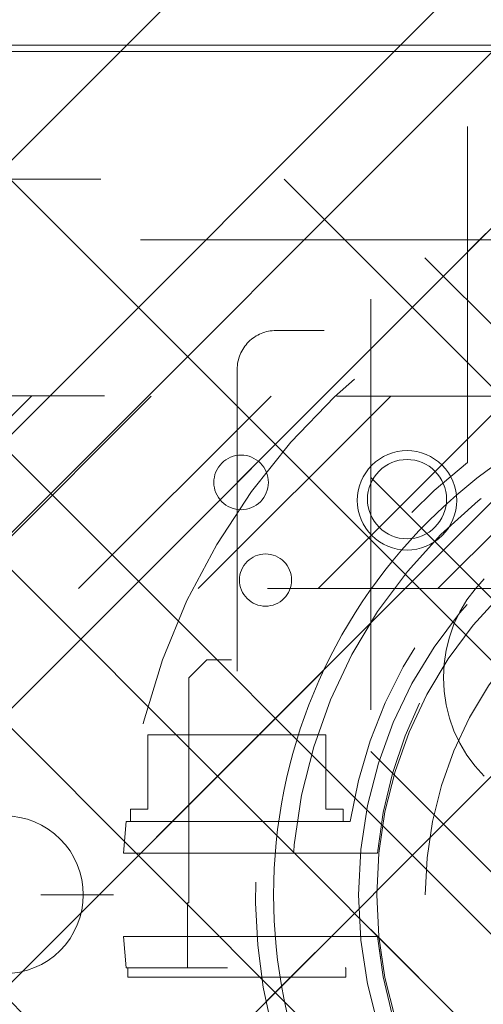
# Model space of a CAD drawing. Header units: inches. Extents: x -465 to -303, y -234 to 7.
# Tile 27 of 71: x -395.59 to -394.09, y 0.31 to 3.5. Entities that reach past the tile are written whole.
import ezdxf

# ---------------------------------------------------------------- set-up
doc = ezdxf.new("R2010")
doc.units = ezdxf.units.IN
doc.header["$LTSCALE"] = 32
doc.header["$MEASUREMENT"] = 0
doc.header["$PDMODE"] = 1
doc.header["$PDSIZE"] = -2
doc.linetypes.add('Dash Style-1', pattern=[0.083328, 0.041656, -0.041672])
for name, color, linetype, lineweight in [('DashLine', 7, 'Dash Style-1', 13), ('DashLineFill', 7, 'Dash Style-1', 13), ('Drawing', 7, 'Continuous', 18), ('Metal-DeskStructure', 7, 'Continuous', 13), ('None', 7, 'Continuous', 18), ('SolidLine', 7, 'Continuous', 15), ('Wood_1-H', 7, 'Continuous', 13)]:
    doc.layers.add(name, color=color, linetype=linetype, lineweight=lineweight)
doc.layers.add('Electrical', color=1, linetype='Dash Style-1', lineweight=15, true_color=0xff0000)
pattern_1 = [(45, (0, 0), (-1.613, 1.9357), []), (45, (-1.0608, 1.0608), (-0.472346, 0.41676), [])]

# ---------------------------------------------------------------- blocks, each defined once
blk = doc.blocks.new('1BRPFY-Leg_Plate (2D)')
at = {"layer": 'DashLineFill', "linetype": 'Continuous', "lineweight": 13}
h = blk.add_hatch(dxfattribs=at)
h.set_pattern_fill('Steel', color=253, style=0, pattern_type=2)
h.set_pattern_definition(pattern_1)
edge = h.paths.add_edge_path()
edge.add_arc((-1.7047, -1.7047), 0.126, 180, 270)
edge.add_line((-1.7047, -1.8307), (1.7047, -1.8307))
edge.add_arc((1.7047, -1.7047), 0.126, 270, 360)
edge.add_line((1.8307, -1.7047), (1.8307, 1.7047))
edge.add_arc((1.7047, 1.7047), 0.126, 0, 90)
edge.add_line((1.7047, 1.8307), (-1.7047, 1.8307))
edge.add_arc((-1.7047, 1.7047), 0.126, 90, 180)
edge.add_line((-1.8307, 1.7047), (-1.8307, -1.7047))
at = {"layer": 'DashLineFill', "flags": 128}
blk.add_lwpolyline([(-1.8307, -1.7047, 0.414214), (-1.7047, -1.8307), (1.7047, -1.8307, 0.414214), (1.8307, -1.7047), (1.8307, 1.7047, 0.414214), (1.7047, 1.8307), (-1.7047, 1.8307, 0.414214), (-1.8307, 1.7047)], format="xyb", close=True, dxfattribs=at)
at = {"layer": 'SolidLine', "flags": 128}
blk.add_lwpolyline([(-1.2795, 1.4409), (-1.2637, 1.4402), (-1.248, 1.4378), (-1.2327, 1.434), (-1.2178, 1.4287), (-1.2034, 1.4219), (-1.1898, 1.4137), (-1.1771, 1.4043), (-1.1654, 1.3937), (-1.1548, 1.3819), (-1.1453, 1.3692), (-1.1372, 1.3556), (-1.1304, 1.3413), (-1.1251, 1.3264), (-1.1212, 1.311), (-1.1189, 1.2953), (-1.1181, 1.2795), (-1.1189, 1.2637), (-1.1212, 1.248), (-1.1251, 1.2327), (-1.1304, 1.2178), (-1.1372, 1.2034), (-1.1453, 1.1898), (-1.1548, 1.1771), (-1.1654, 1.1654), (-1.1771, 1.1548), (-1.1898, 1.1453), (-1.2034, 1.1372), (-1.2178, 1.1304), (-1.2327, 1.1251), (-1.248, 1.1212), (-1.2637, 1.1189), (-1.2795, 1.1181), (-1.2953, 1.1189), (-1.311, 1.1212), (-1.3264, 1.1251), (-1.3413, 1.1304), (-1.3556, 1.1372), (-1.3692, 1.1453), (-1.3819, 1.1548), (-1.3937, 1.1654), (-1.4043, 1.1771), (-1.4137, 1.1898), (-1.4219, 1.2034), (-1.4287, 1.2178), (-1.434, 1.2327), (-1.4378, 1.248), (-1.4402, 1.2637), (-1.4409, 1.2795), (-1.4402, 1.2953), (-1.4378, 1.311), (-1.434, 1.3264), (-1.4287, 1.3413), (-1.4219, 1.3556), (-1.4137, 1.3692), (-1.4043, 1.3819), (-1.3937, 1.3937), (-1.3819, 1.4043), (-1.3692, 1.4137), (-1.3556, 1.4219), (-1.3413, 1.4287), (-1.3264, 1.434), (-1.311, 1.4378), (-1.2953, 1.4402)], close=True, dxfattribs=at)
blk = doc.blocks.new('1BRPX5-Util_Bkt_Sm-F (2D)')
at = {"layer": 'DashLineFill', "linetype": 'Continuous', "lineweight": 13}
h = blk.add_hatch(dxfattribs=at)
h.set_pattern_fill('Steel', color=253, style=0, pattern_type=2)
h.set_pattern_definition(pattern_1)
edge = h.paths.add_edge_path()
edge.add_line((-4.4685, 4.4134), (-3.1299, 4.4134))
edge.add_line((-3.1299, 4.4134), (-3.1299, -1.8543))
edge.add_line((-3.1299, -1.8543), (-4.4685, -1.8543))
edge.add_line((-4.4685, -1.8543), (-4.4685, -1.9882))
edge.add_line((-4.4685, -1.9882), (-2.4213, -1.9882))
edge.add_line((-2.4213, -1.9882), (-2.4213, -2.3661))
edge.add_arc((-2.3031, -2.3661), 0.1181, 180, 270)
edge.add_line((-2.3031, -2.4843), (2.3031, -2.4843))
edge.add_arc((2.3031, -2.3661), 0.1181, 270, 360)
edge.add_line((2.4213, -2.3661), (2.4213, -1.9882))
edge.add_line((2.4213, -1.9882), (4.4685, -1.9882))
edge.add_line((4.4685, -1.9882), (4.4685, -1.8543))
edge.add_line((4.4685, -1.8543), (3.1299, -1.8543))
edge.add_line((3.1299, -1.8543), (3.1299, 4.4134))
edge.add_line((3.1299, 4.4134), (4.4685, 4.4134))
edge.add_line((4.4685, 4.4134), (4.4685, 4.5472))
edge.add_line((4.4685, 4.5472), (2.4213, 4.5472))
edge.add_line((2.4213, 4.5472), (2.4213, 4.9252))
edge.add_arc((2.3031, 4.9252), 0.1181, 0, 90)
edge.add_line((2.3031, 5.0433), (-2.3031, 5.0433))
edge.add_arc((-2.3031, 4.9252), 0.1181, 90, 180)
edge.add_line((-2.4213, 4.9252), (-2.4213, 4.5472))
edge.add_line((-2.4213, 4.5472), (-4.4685, 4.5472))
edge.add_line((-4.4685, 4.5472), (-4.4685, 4.4134))
at = {"layer": 'SolidLine', "flags": 128}
blk.add_lwpolyline([(-1.2795, 1.155), (-1.2921, 1.1556), (-1.3046, 1.1574), (-1.3168, 1.1605), (-1.3287, 1.1647), (-1.3401, 1.1701), (-1.3509, 1.1766), (-1.361, 1.1841), (-1.3704, 1.1926), (-1.3789, 1.2019), (-1.3864, 1.2121), (-1.3929, 1.2229), (-1.3982, 1.2343), (-1.4025, 1.2462), (-1.4056, 1.2584), (-1.4074, 1.2709), (-1.408, 1.2835), (-1.4074, 1.2961), (-1.4056, 1.3085), (-1.4025, 1.3208), (-1.3982, 1.3326), (-1.3929, 1.344), (-1.3864, 1.3549), (-1.3789, 1.365), (-1.3704, 1.3743), (-1.361, 1.3828), (-1.3509, 1.3903), (-1.3401, 1.3968), (-1.3287, 1.4022), (-1.3168, 1.4064), (-1.3046, 1.4095), (-1.2921, 1.4113), (-1.2795, 1.412), (-1.2669, 1.4113), (-1.2545, 1.4095), (-1.2422, 1.4064), (-1.2304, 1.4022), (-1.219, 1.3968), (-1.2081, 1.3903), (-1.198, 1.3828), (-1.1887, 1.3743), (-1.1802, 1.365), (-1.1727, 1.3549), (-1.1662, 1.344), (-1.1608, 1.3326), (-1.1566, 1.3208), (-1.1535, 1.3085), (-1.1516, 1.2961), (-1.151, 1.2835), (-1.1516, 1.2709), (-1.1535, 1.2584), (-1.1566, 1.2462), (-1.1608, 1.2343), (-1.1662, 1.2229), (-1.1727, 1.2121), (-1.1802, 1.2019), (-1.1887, 1.1926), (-1.198, 1.1841), (-1.2081, 1.1766), (-1.219, 1.1701), (-1.2304, 1.1647), (-1.2422, 1.1605), (-1.2545, 1.1574), (-1.2669, 1.1556)], close=True, dxfattribs=at)
blk.add_lwpolyline([(-1.0288, 0.3846), (-1.0586, 0.4175), (-1.0851, 0.4532), (-1.108, 0.4913), (-1.127, 0.5315), (-1.1419, 0.5733), (-1.1527, 0.6164), (-1.1592, 0.6603), (-1.1614, 0.7047), (-1.1592, 0.7491), (-1.1527, 0.7931), (-1.1419, 0.8362), (-1.127, 0.878), (-1.108, 0.9182), (-1.0851, 0.9563), (-1.0586, 0.9919), (-1.0288, 1.0249)], dxfattribs=at)
blk = doc.blocks.new('Slate-LegBrace (2D)')
at = {"layer": 'DashLineFill', "linetype": 'Continuous', "lineweight": 13}
h = blk.add_hatch(dxfattribs=at)
h.set_pattern_fill('Steel', color=253, style=0, pattern_type=2)
h.set_pattern_definition(pattern_1)
edge = h.paths.add_edge_path()
edge.add_line((-2.1996, 0.1352), (-1.3748, 0.1352))
edge.add_arc((0, 0.0136), 1.3801, 5.0546, 174.9454, ccw=False)
edge.add_line((1.3748, 0.1352), (2.1997, 0.1352))
edge.add_arc((0.0001, 0.0171), 2.2028, 3.0731, 176.9269)
h = blk.add_hatch(dxfattribs=at)
h.set_pattern_fill('Steel', color=253, style=0, pattern_type=2)
h.set_pattern_definition(pattern_1)
edge = h.paths.add_edge_path()
edge.add_line((-2.1917, 0.2375), (-1.4637, 0.2375))
edge.add_arc((0.0001, 0.017), 1.4803, 8.5653, 171.4347, ccw=False)
edge.add_line((1.4639, 0.2375), (2.1918, 0.2375))
edge.add_line((2.1918, 0.2375), (2.1997, 0.1352))
edge.add_line((2.1997, 0.1352), (1.3748, 0.1352))
edge.add_arc((0, 0.0136), 1.3801, 5.0546, 174.9454)
edge.add_line((-1.3748, 0.1352), (-2.1996, 0.1352))
edge.add_line((-2.1996, 0.1352), (-2.1917, 0.2375))
h = blk.add_hatch(dxfattribs=at)
h.set_pattern_fill('Steel', color=253, style=0, pattern_type=2)
h.set_pattern_definition(pattern_1)
h.paths.add_polyline_path([(-1.7388, 0.9364), (-1.7471, 0.9368), (-1.7553, 0.938), (-1.7633, 0.94), (-1.7712, 0.9428), (-1.7787, 0.9464), (-1.7858, 0.9507), (-1.7924, 0.9556), (-1.7986, 0.9612), (-1.8042, 0.9673), (-1.8091, 0.974), (-1.8134, 0.9811), (-1.8169, 0.9886), (-1.8197, 0.9964), (-1.8218, 1.0045), (-1.823, 1.0127), (-1.8234, 1.021), (-1.823, 1.0293), (-1.8218, 1.0375), (-1.8197, 1.0456), (-1.8169, 1.0534), (-1.8134, 1.0609), (-1.8091, 1.068), (-1.8042, 1.0747), (-1.7986, 1.0808), (-1.7924, 1.0864), (-1.7858, 1.0913), (-1.7787, 1.0956), (-1.7712, 1.0992), (-1.7633, 1.102), (-1.7553, 1.104), (-1.7471, 1.1052), (-1.7388, 1.1056), (-1.7305, 1.1052), (-1.7223, 1.104), (-1.7142, 1.102), (-1.7064, 1.0992), (-1.6989, 1.0956), (-1.6918, 1.0913), (-1.6851, 1.0864), (-1.679, 1.0808), (-1.6734, 1.0747), (-1.6684, 1.068), (-1.6642, 1.0609), (-1.6606, 1.0534), (-1.6578, 1.0456), (-1.6558, 1.0375), (-1.6546, 1.0293), (-1.6542, 1.021), (-1.6546, 1.0127), (-1.6558, 1.0045), (-1.6578, 0.9964), (-1.6606, 0.9886), (-1.6642, 0.9811), (-1.6684, 0.974), (-1.6734, 0.9673), (-1.679, 0.9612), (-1.6851, 0.9556), (-1.6918, 0.9507), (-1.6989, 0.9464), (-1.7064, 0.9428), (-1.7142, 0.94), (-1.7223, 0.938), (-1.7305, 0.9368)])
h = blk.add_hatch(dxfattribs=at)
h.set_pattern_fill('Steel', color=253, style=0, pattern_type=2)
h.set_pattern_definition(pattern_1)
h.paths.add_polyline_path([(-2.1863, -0.2676), (-2.1863, -0.2375), (-1.992, -0.2375), (-1.992, -0.0258), (-1.9883, -0.0258), (-1.9883, 0.7034), (-1.9292, 0.7625), (-1.7348, 0.7625), (-1.6758, 0.7034), (-1.6758, -0.0258), (-1.672, -0.0258), (-1.672, -0.2375), (-1.4777, -0.2375), (-1.4777, -0.2676)])
h = blk.add_hatch(dxfattribs=at)
h.set_pattern_fill('Steel', color=253, style=0, pattern_type=2)
h.set_pattern_definition(pattern_1)
h.paths.add_polyline_path([(-2.1771, 0.2375), (-2.1771, 0.2775), (-2.1212, 0.2775), (-2.1212, 0.5188), (-1.5428, 0.5188), (-1.5428, 0.2775), (-1.4869, 0.2775), (-1.4869, 0.2375)])
h = blk.add_hatch(dxfattribs=at)
h.set_pattern_fill('Steel', color=253, style=0, pattern_type=2)
h.set_pattern_definition(pattern_1)
edge = h.paths.add_edge_path()
edge.add_line((-2.1996, -0.1352), (-1.3748, -0.1352))
edge.add_arc((0, -0.0136), 1.3801, 185.0546, 354.9454)
edge.add_line((1.3748, -0.1352), (2.1997, -0.1352))
edge.add_arc((0.0001, -0.0171), 2.2028, 183.0731, 356.9269, ccw=False)
h = blk.add_hatch(dxfattribs=at)
h.set_pattern_fill('Steel', color=253, style=0, pattern_type=2)
h.set_pattern_definition(pattern_1)
edge = h.paths.add_edge_path()
edge.add_line((2.1917, -0.2375), (1.4637, -0.2375))
edge.add_arc((-0.0001, -0.017), 1.4803, 188.5653, 351.4347, ccw=False)
edge.add_line((-1.4639, -0.2375), (-2.1918, -0.2375))
edge.add_line((-2.1918, -0.2375), (-2.1997, -0.1352))
edge.add_line((-2.1997, -0.1352), (-1.3748, -0.1352))
edge.add_arc((0, -0.0136), 1.3801, 185.0546, 354.9454)
edge.add_line((1.3748, -0.1352), (2.1996, -0.1352))
edge.add_line((2.1996, -0.1352), (2.1917, -0.2375))
at = {"layer": 'DashLineFill', "flags": 128}
for points in [[(-2.1996, 0.1352), (-1.3748, 0.1352, -0.915455), (1.3748, 0.1352), (2.1997, 0.1352, 0.947752)], [(-2.1917, 0.2375), (-1.4637, 0.2375, -0.860663), (1.4639, 0.2375), (2.1918, 0.2375), (2.1997, 0.1352), (1.3748, 0.1352, 0.915455), (-1.3748, 0.1352), (-2.1996, 0.1352)], [(2.1917, -0.2375), (1.4637, -0.2375, -0.860663), (-1.4639, -0.2375), (-2.1918, -0.2375), (-2.1997, -0.1352), (-1.3748, -0.1352, 0.915455), (1.3748, -0.1352), (2.1996, -0.1352)], [(-2.1996, -0.1352), (-1.3748, -0.1352, 0.915455), (1.3748, -0.1352), (2.1997, -0.1352, -0.947752)]]:
    blk.add_lwpolyline(points, format="xyb", close=True, dxfattribs=at)
for points in [[(-1.7388, 0.9364), (-1.7471, 0.9368), (-1.7553, 0.938), (-1.7633, 0.94), (-1.7712, 0.9428), (-1.7787, 0.9464), (-1.7858, 0.9507), (-1.7924, 0.9556), (-1.7986, 0.9612), (-1.8042, 0.9673), (-1.8091, 0.974), (-1.8134, 0.9811), (-1.8169, 0.9886), (-1.8197, 0.9964), (-1.8218, 1.0045), (-1.823, 1.0127), (-1.8234, 1.021), (-1.823, 1.0293), (-1.8218, 1.0375), (-1.8197, 1.0456), (-1.8169, 1.0534), (-1.8134, 1.0609), (-1.8091, 1.068), (-1.8042, 1.0747), (-1.7986, 1.0808), (-1.7924, 1.0864), (-1.7858, 1.0913), (-1.7787, 1.0956), (-1.7712, 1.0992), (-1.7633, 1.102), (-1.7553, 1.104), (-1.7471, 1.1052), (-1.7388, 1.1056), (-1.7305, 1.1052), (-1.7223, 1.104), (-1.7142, 1.102), (-1.7064, 1.0992), (-1.6989, 1.0956), (-1.6918, 1.0913), (-1.6851, 1.0864), (-1.679, 1.0808), (-1.6734, 1.0747), (-1.6684, 1.068), (-1.6642, 1.0609), (-1.6606, 1.0534), (-1.6578, 1.0456), (-1.6558, 1.0375), (-1.6546, 1.0293), (-1.6542, 1.021), (-1.6546, 1.0127), (-1.6558, 1.0045), (-1.6578, 0.9964), (-1.6606, 0.9886), (-1.6642, 0.9811), (-1.6684, 0.974), (-1.6734, 0.9673), (-1.679, 0.9612), (-1.6851, 0.9556), (-1.6918, 0.9507), (-1.6989, 0.9464), (-1.7064, 0.9428), (-1.7142, 0.94), (-1.7223, 0.938), (-1.7305, 0.9368)], [(-2.1863, -0.2676), (-2.1863, -0.2375), (-1.992, -0.2375), (-1.992, -0.0258), (-1.9883, -0.0258), (-1.9883, 0.7034), (-1.9292, 0.7625), (-1.7348, 0.7625), (-1.6758, 0.7034), (-1.6758, -0.0258), (-1.672, -0.0258), (-1.672, -0.2375), (-1.4777, -0.2375), (-1.4777, -0.2676)], [(-2.1771, 0.2375), (-2.1771, 0.2775), (-2.1212, 0.2775), (-2.1212, 0.5188), (-1.5428, 0.5188), (-1.5428, 0.2775), (-1.4869, 0.2775), (-1.4869, 0.2375)]]:
    blk.add_lwpolyline(points, close=True, dxfattribs=at)
blk = doc.blocks.new('TLLegSleeve (2D)')
at = {"layer": 'DashLineFill', "linetype": 'Continuous', "lineweight": 13}
h = blk.add_hatch(dxfattribs=at)
h.set_pattern_fill('Steel', color=253, style=0, pattern_type=2)
h.set_pattern_definition(pattern_1)
edge = h.paths.add_edge_path()
edge.add_line((1.0827, 1.4023), (1.0827, 2.9134))
edge.add_arc((0, 2.9134), 1.0827, 0, 180)
edge.add_line((-1.0827, 2.9134), (-1.0827, 1.4023))
edge.add_arc((0, 0), 1.7717, 127.6699, 412.3301)
edge.add_line((1.0827, 1.4023), (1.0827, 1.4023))
edge = h.paths.add_edge_path()
edge.add_arc((0, 2.9134), 0.748, 180, 360)
edge.add_arc((0, 2.9134), 0.748, 0, 180)
edge.add_line((-0.748, 2.9134), (-0.748, 2.9134))
edge = h.paths.add_edge_path()
edge.add_arc((0, 0), 1.437, 180, 360)
edge.add_arc((0, 0), 1.437, 0, 180)
edge.add_line((-1.437, 0), (-1.437, 0))
at = {"layer": 'DashLine', "color": 8, "flags": 128}
blk.add_lwpolyline([(1.6535, 0), (1.6456, -0.1621), (1.6218, -0.3226), (1.5823, -0.48), (1.5277, -0.6328), (1.4583, -0.7795), (1.3749, -0.9187), (1.2782, -1.049), (1.1692, -1.1692), (1.049, -1.2782), (0.9187, -1.3749), (0.7795, -1.4583), (0.6328, -1.5277), (0.48, -1.5823), (0.3226, -1.6218), (0.1621, -1.6456), (0, -1.6535), (-0.1621, -1.6456), (-0.3226, -1.6218), (-0.48, -1.5823), (-0.6328, -1.5277), (-0.7795, -1.4583), (-0.9187, -1.3749), (-1.049, -1.2782), (-1.1692, -1.1692), (-1.2782, -1.049), (-1.3749, -0.9187), (-1.4583, -0.7795), (-1.5277, -0.6328), (-1.5823, -0.48), (-1.6218, -0.3226), (-1.6456, -0.1621), (-1.6535, 0), (-1.6456, 0.1621), (-1.6218, 0.3226), (-1.5823, 0.48), (-1.5277, 0.6328), (-1.4583, 0.7795), (-1.3749, 0.9187), (-1.2782, 1.049), (-1.1692, 1.1692), (-1.049, 1.2782), (-0.9187, 1.3749), (-0.7795, 1.4583), (-0.6328, 1.5277), (-0.48, 1.5823), (-0.3226, 1.6218), (-0.1621, 1.6456), (0, 1.6535), (0.1621, 1.6456), (0.3226, 1.6218), (0.48, 1.5823), (0.6328, 1.5277), (0.7795, 1.4583), (0.9187, 1.3749), (1.049, 1.2782), (1.1692, 1.1692), (1.2782, 1.049), (1.3749, 0.9187), (1.4583, 0.7795), (1.5277, 0.6328), (1.5823, 0.48), (1.6218, 0.3226), (1.6456, 0.1621)], close=True, dxfattribs=at)
at = {"layer": 'DashLineFill', "flags": 128}
for points in [[(1.0827, 1.4023), (1.0827, 2.9134, 1), (-1.0827, 2.9134), (-1.0827, 1.4023, 2.931619), (1.0827, 1.4023)], [(-1.437, 0, 1), (1.437, 0, 1), (-1.437, 0)]]:
    blk.add_lwpolyline(points, format="xyb", close=True, dxfattribs=at)
blk = doc.blocks.new('Group-10')
at = {"layer": 'SolidLine', "flags": 128}
blk.add_lwpolyline([(16.2795, -5.315, -0.414214), (17.9921, -3.6024, -0.414214), (19.7047, -5.315, -0.414214), (17.9921, -7.0276, -0.414214)], format="xyb", close=True, dxfattribs=at)
at = {"layer": 'Wood_1-H', "color": 7}
for name in ['1BRPX5-Util_Bkt_Sm-F (2D)', 'TLLegSleeve (2D)', 'Slate-LegBrace (2D)', '1BRPFY-Leg_Plate (2D)']:
    blk.add_blockref(name, (17.9921, -5.315), dxfattribs=at)
blk = doc.blocks.new('Group-11')
at = {"layer": 'None'}
blk.add_blockref('Group-10', (0, 0), dxfattribs=at)
blk = doc.blocks.new('SL Utility Cabinet (2D)')
at = {"layer": 'None'}
blk.add_blockref('Group-11', (0, 0), dxfattribs=at)
at = {"layer": 'Drawing', "color": 0, "flags": 1}
for tag in ['Tag', 'Catalog', 'Option1', 'Option2', 'Option3', 'Option4', 'Option5', 'Option6', 'Option7', 'Option8', 'Option9', 'Option10', 'Option11', 'Option12', 'Custom', 'FinishGroup', 'Discount', 'Item2', 'Item3', 'Item6', 'Item8', 'Item9', 'Item10', 'Item12', 'Item13', 'Item16', 'Item18', 'Item19', 'Item20', 'Item21', 'Item22', 'Item23', 'Item24', 'Item25', 'Item1', 'Item4', 'Item5', 'Item7', 'Item11', 'Item14', 'Item15', 'Item17']:
    blk.add_attdef(tag, (-51.5879, 4.5517), '', height=0.00709, dxfattribs=at)
blk = doc.blocks.new('Group-25')
at = {"layer": 'SolidLine', "flags": 128}
blk.add_lwpolyline([(1.1024, -2.5591), (37.0866, -2.5591), (37.0866, -2.5787), (1.1024, -2.5787)], close=True, dxfattribs=at)
blk = doc.blocks.new('Group-29')
at = {"layer": 'SolidLine', "flags": 128}
for points in [[(1.1024, -2.5591), (37.0866, -2.5591), (37.0866, -86.5748), (1.1024, -86.5748)], [(1.1224, -2.5591), (37.0666, -2.5591), (37.0666, -86.5748), (1.1224, -86.5748)]]:
    blk.add_lwpolyline(points, close=True, dxfattribs=at)
at = {"layer": 'None'}
blk.add_blockref('Group-25', (0, 0), dxfattribs=at)
blk = doc.blocks.new('Group-41')
at = {"layer": 'Metal-DeskStructure', "color": 7}
blk.add_open_spline([(-0.563, -0.4031), (-0.563, -0.4084), (-0.567, -0.4164), (-0.5762, -0.4217), (-0.5934, -0.4243), (-0.6185, -0.4243), (-0.6344, -0.4203), (-0.6437, -0.4164), (-0.6476, -0.4071), (-0.6476, -0.2009), (-0.6476, 0), (-0.8593, 0), (-1.0709, 0), (-1.0709, -0.2009), (-1.0709, -0.4071), (-1.0748, -0.4164), (-1.0841, -0.4203), (-1.1013, -0.4243), (-1.1251, -0.4243), (-1.1423, -0.4217), (-1.1515, -0.4164), (-1.1555, -0.4084), (-1.1555, 0), (-1.1555, 0.4084), (-1.1515, 0.4164), (-1.1423, 0.4217), (-1.1251, 0.4243), (-1.1013, 0.4243), (-1.0841, 0.4217), (-1.0748, 0.4164), (-1.0709, 0.4097), (-1.0709, 0.2446), (-1.0709, 0.0849), (-0.8593, 0.0849), (-0.6476, 0.0849), (-0.6476, 0.2446), (-0.6476, 0.4097), (-0.6437, 0.4164), (-0.6344, 0.4217), (-0.6185, 0.4243), (-0.5934, 0.4243), (-0.5762, 0.4217), (-0.567, 0.4164), (-0.563, 0.4084), (-0.563, 0), (-0.563, -0.4031)], degree=2, knots=[0, 0, 0, 0.0023, 0.004599, 0.006899, 0.009198, 0.011753, 0.014308, 0.016863, 0.019418, 0.116187, 0.116187, 0.218123, 0.218123, 0.314892, 0.317447, 0.320002, 0.322557, 0.325112, 0.327667, 0.330222, 0.332777, 0.335332, 0.52951, 0.532065, 0.53462, 0.537175, 0.53973, 0.542285, 0.54484, 0.547395, 0.54995, 0.626918, 0.626918, 0.728853, 0.728853, 0.805822, 0.808377, 0.810932, 0.813487, 0.816042, 0.818342, 0.820641, 0.822941, 0.82524, 1, 1, 1], dxfattribs=at)
blk = doc.blocks.new('Group-42')
at = {"layer": 'Metal-DeskStructure', "color": 7, "flags": 128}
blk.add_lwpolyline([(0.8051, 0.3242), (0.657, -0.1001), (0.9546, -0.1001)], close=True, dxfattribs=at)
at = {"layer": 'Metal-DeskStructure', "color": 7}
blk.add_open_spline([(1.1741, -0.3918), (1.1847, -0.421), (1.1688, -0.4369), (1.145, -0.4396), (1.104, -0.4396), (1.0789, -0.4369), (1.067, -0.4329), (1.0604, -0.4237), (1.0577, -0.417), (1.0214, -0.301), (0.985, -0.185), (0.8071, -0.185), (0.6292, -0.185), (0.5942, -0.2997), (0.5591, -0.4144), (0.5565, -0.421), (0.5499, -0.4303), (0.5379, -0.4369), (0.5141, -0.4396), (0.4771, -0.4396), (0.452, -0.4356), (0.4427, -0.425), (0.4427, -0.4051), (0.448, -0.3905), (0.5915, 0.0007), (0.735, 0.3918), (0.7377, 0.3971), (0.7469, 0.4038), (0.7628, 0.4077), (0.7892, 0.4091), (0.8302, 0.4091), (0.858, 0.4077), (0.8752, 0.4038), (0.8845, 0.3971), (0.8871, 0.3918), (1.0306, 0), (1.1741, -0.3918)], degree=2, knots=[0, 0, 0, 0.015953, 0.02393, 0.031906, 0.039384, 0.046862, 0.054341, 0.061819, 0.061819, 0.189198, 0.189198, 0.375552, 0.375552, 0.501195, 0.501195, 0.508673, 0.516151, 0.523629, 0.531107, 0.538585, 0.546064, 0.553543, 0.561021, 0.561021, 0.761848, 0.761848, 0.764705, 0.767562, 0.770419, 0.773275, 0.776323, 0.77937, 0.782417, 0.785464, 0.785464, 1, 1, 1], dxfattribs=at)
blk = doc.blocks.new('TL14_lower_leg (2D)')
at = {"layer": 'DashLine', "flags": 128}
for points in [[(0, 1.378), (0.1351, 1.3713), (0.2688, 1.3515), (0.4, 1.3186), (0.5273, 1.2731), (0.6496, 1.2152), (0.7655, 1.1457), (0.8742, 1.0652), (0.9744, 0.9744), (1.0652, 0.8742), (1.1457, 0.7655), (1.2152, 0.6496), (1.2731, 0.5273), (1.3186, 0.4), (1.3515, 0.2688), (1.3713, 0.1351), (1.378, 0), (1.3713, -0.1351), (1.3515, -0.2688), (1.3186, -0.4), (1.2731, -0.5273), (1.2152, -0.6496), (1.1457, -0.7655), (1.0652, -0.8742), (0.9744, -0.9744), (0.8742, -1.0652), (0.7655, -1.1457), (0.6496, -1.2152), (0.5273, -1.2731), (0.4, -1.3186), (0.2688, -1.3515), (0.1351, -1.3713), (0, -1.378), (-0.1351, -1.3713), (-0.2688, -1.3515), (-0.4, -1.3186), (-0.5273, -1.2731), (-0.6496, -1.2152), (-0.7655, -1.1457), (-0.8742, -1.0652), (-0.9744, -0.9744), (-1.0652, -0.8742), (-1.1457, -0.7655), (-1.2152, -0.6496), (-1.2731, -0.5273), (-1.3186, -0.4), (-1.3515, -0.2688), (-1.3713, -0.1351), (-1.378, 0), (-1.3713, 0.1351), (-1.3515, 0.2688), (-1.3186, 0.4), (-1.2731, 0.5273), (-1.2152, 0.6496), (-1.1457, 0.7655), (-1.0652, 0.8742), (-0.9744, 0.9744), (-0.8742, 1.0652), (-0.7655, 1.1457), (-0.6496, 1.2152), (-0.5273, 1.2731), (-0.4, 1.3186), (-0.2688, 1.3515), (-0.1351, 1.3713)], [(-0.7087, 0.8701), (-0.6928, 0.8693), (-0.6772, 0.867), (-0.6618, 0.8631), (-0.6469, 0.8578), (-0.6326, 0.851), (-0.619, 0.8429), (-0.6063, 0.8334), (-0.5945, 0.8228), (-0.5839, 0.8111), (-0.5744, 0.7983), (-0.5663, 0.7848), (-0.5595, 0.7704), (-0.5542, 0.7555), (-0.5503, 0.7402), (-0.548, 0.7245), (-0.5472, 0.7087), (-0.548, 0.6928), (-0.5503, 0.6772), (-0.5542, 0.6618), (-0.5595, 0.6469), (-0.5663, 0.6326), (-0.5744, 0.619), (-0.5839, 0.6063), (-0.5945, 0.5945), (-0.6063, 0.5839), (-0.619, 0.5744), (-0.6326, 0.5663), (-0.6469, 0.5595), (-0.6618, 0.5542), (-0.6772, 0.5503), (-0.6928, 0.548), (-0.7087, 0.5472), (-0.7245, 0.548), (-0.7402, 0.5503), (-0.7555, 0.5542), (-0.7704, 0.5595), (-0.7848, 0.5663), (-0.7983, 0.5744), (-0.8111, 0.5839), (-0.8228, 0.5945), (-0.8334, 0.6063), (-0.8429, 0.619), (-0.851, 0.6326), (-0.8578, 0.6469), (-0.8631, 0.6618), (-0.867, 0.6772), (-0.8693, 0.6928), (-0.8701, 0.7087), (-0.8693, 0.7245), (-0.867, 0.7402), (-0.8631, 0.7555), (-0.8578, 0.7704), (-0.851, 0.7848), (-0.8429, 0.7983), (-0.8334, 0.8111), (-0.8228, 0.8228), (-0.8111, 0.8334), (-0.7983, 0.8429), (-0.7848, 0.851), (-0.7704, 0.8578), (-0.7555, 0.8631), (-0.7402, 0.867), (-0.7245, 0.8693)], [(0.7087, 0.8701), (0.7245, 0.8693), (0.7402, 0.867), (0.7555, 0.8631), (0.7704, 0.8578), (0.7848, 0.851), (0.7983, 0.8429), (0.8111, 0.8334), (0.8228, 0.8228), (0.8334, 0.8111), (0.8429, 0.7983), (0.851, 0.7848), (0.8578, 0.7704), (0.8631, 0.7555), (0.867, 0.7402), (0.8693, 0.7245), (0.8701, 0.7087), (0.8693, 0.6928), (0.867, 0.6772), (0.8631, 0.6618), (0.8578, 0.6469), (0.851, 0.6326), (0.8429, 0.619), (0.8334, 0.6063), (0.8228, 0.5945), (0.8111, 0.5839), (0.7983, 0.5744), (0.7848, 0.5663), (0.7704, 0.5595), (0.7555, 0.5542), (0.7402, 0.5503), (0.7245, 0.548), (0.7087, 0.5472), (0.6928, 0.548), (0.6772, 0.5503), (0.6618, 0.5542), (0.6469, 0.5595), (0.6326, 0.5663), (0.619, 0.5744), (0.6063, 0.5839), (0.5945, 0.5945), (0.5839, 0.6063), (0.5744, 0.619), (0.5663, 0.6326), (0.5595, 0.6469), (0.5542, 0.6618), (0.5503, 0.6772), (0.548, 0.6928), (0.5472, 0.7087), (0.548, 0.7245), (0.5503, 0.7402), (0.5542, 0.7555), (0.5595, 0.7704), (0.5663, 0.7848), (0.5744, 0.7983), (0.5839, 0.8111), (0.5945, 0.8228), (0.6063, 0.8334), (0.619, 0.8429), (0.6326, 0.851), (0.6469, 0.8578), (0.6618, 0.8631), (0.6772, 0.867), (0.6928, 0.8693)], [(-0.7087, -0.5472), (-0.6928, -0.548), (-0.6772, -0.5503), (-0.6618, -0.5542), (-0.6469, -0.5595), (-0.6326, -0.5663), (-0.619, -0.5744), (-0.6063, -0.5839), (-0.5945, -0.5945), (-0.5839, -0.6063), (-0.5744, -0.619), (-0.5663, -0.6326), (-0.5595, -0.6469), (-0.5542, -0.6618), (-0.5503, -0.6772), (-0.548, -0.6928), (-0.5472, -0.7087), (-0.548, -0.7245), (-0.5503, -0.7402), (-0.5542, -0.7555), (-0.5595, -0.7704), (-0.5663, -0.7848), (-0.5744, -0.7983), (-0.5839, -0.8111), (-0.5945, -0.8228), (-0.6063, -0.8334), (-0.619, -0.8429), (-0.6326, -0.851), (-0.6469, -0.8578), (-0.6618, -0.8631), (-0.6772, -0.867), (-0.6928, -0.8693), (-0.7087, -0.8701), (-0.7245, -0.8693), (-0.7402, -0.867), (-0.7555, -0.8631), (-0.7704, -0.8578), (-0.7848, -0.851), (-0.7983, -0.8429), (-0.8111, -0.8334), (-0.8228, -0.8228), (-0.8334, -0.8111), (-0.8429, -0.7983), (-0.851, -0.7848), (-0.8578, -0.7704), (-0.8631, -0.7555), (-0.867, -0.7402), (-0.8693, -0.7245), (-0.8701, -0.7087), (-0.8693, -0.6928), (-0.867, -0.6772), (-0.8631, -0.6618), (-0.8578, -0.6469), (-0.851, -0.6326), (-0.8429, -0.619), (-0.8334, -0.6063), (-0.8228, -0.5945), (-0.8111, -0.5839), (-0.7983, -0.5744), (-0.7848, -0.5663), (-0.7704, -0.5595), (-0.7555, -0.5542), (-0.7402, -0.5503), (-0.7245, -0.548)], [(0.7087, -0.5472), (0.7245, -0.548), (0.7402, -0.5503), (0.7555, -0.5542), (0.7704, -0.5595), (0.7848, -0.5663), (0.7983, -0.5744), (0.8111, -0.5839), (0.8228, -0.5945), (0.8334, -0.6063), (0.8429, -0.619), (0.851, -0.6326), (0.8578, -0.6469), (0.8631, -0.6618), (0.867, -0.6772), (0.8693, -0.6928), (0.8701, -0.7087), (0.8693, -0.7245), (0.867, -0.7402), (0.8631, -0.7555), (0.8578, -0.7704), (0.851, -0.7848), (0.8429, -0.7983), (0.8334, -0.8111), (0.8228, -0.8228), (0.8111, -0.8334), (0.7983, -0.8429), (0.7848, -0.851), (0.7704, -0.8578), (0.7555, -0.8631), (0.7402, -0.867), (0.7245, -0.8693), (0.7087, -0.8701), (0.6928, -0.8693), (0.6772, -0.867), (0.6618, -0.8631), (0.6469, -0.8578), (0.6326, -0.851), (0.619, -0.8429), (0.6063, -0.8334), (0.5945, -0.8228), (0.5839, -0.8111), (0.5744, -0.7983), (0.5663, -0.7848), (0.5595, -0.7704), (0.5542, -0.7555), (0.5503, -0.7402), (0.548, -0.7245), (0.5472, -0.7087), (0.548, -0.6928), (0.5503, -0.6772), (0.5542, -0.6618), (0.5595, -0.6469), (0.5663, -0.6326), (0.5744, -0.619), (0.5839, -0.6063), (0.5945, -0.5945), (0.6063, -0.5839), (0.619, -0.5744), (0.6326, -0.5663), (0.6469, -0.5595), (0.6618, -0.5542), (0.6772, -0.5503), (0.6928, -0.548)]]:
    blk.add_lwpolyline(points, close=True, dxfattribs=at)
at = {"layer": 'DashLine', "linetype": 'Continuous', "lineweight": 5}
blk.add_point((0, 0), dxfattribs=at)
at = {"layer": 'Metal-DeskStructure', "color": 7}
for name in ['Group-41', 'Group-42']:
    blk.add_blockref(name, (0, 0), dxfattribs=at)
blk = doc.blocks.new('Group-43')
at = {"layer": 'DashLineFill', "linetype": 'Continuous', "lineweight": 13}
h = blk.add_hatch(dxfattribs=at)
h.set_pattern_fill('Steel', color=253, style=0, pattern_type=2)
h.set_pattern_definition(pattern_1)
h.paths.add_polyline_path([(-2.0669, 1.3976), (2.0669, 1.3976), (2.0669, 0.1378), (2.1063, 0.1378), (2.1063, -0.1378), (2.0669, -0.1378), (2.0669, -5.2756), (2.1063, -5.2756), (2.1063, -5.5512), (2.0669, -5.5512), (2.0669, -5.8268), (-2.0669, -5.8268), (-2.0669, -5.5512), (-2.1063, -5.5512), (-2.1063, -5.2756), (-2.0669, -5.2756), (-2.0669, -0.1378), (-2.1063, -0.1378), (-2.1063, 0.1378), (-2.0669, 0.1378)])
at = {"layer": 'DashLineFill', "flags": 128}
blk.add_lwpolyline([(-2.0669, 1.3976), (2.0669, 1.3976), (2.0669, 0.1378), (2.1063, 0.1378), (2.1063, -0.1378), (2.0669, -0.1378), (2.0669, -5.2756), (2.1063, -5.2756), (2.1063, -5.5512), (2.0669, -5.5512), (2.0669, -5.8268), (-2.0669, -5.8268), (-2.0669, -5.5512), (-2.1063, -5.5512), (-2.1063, -5.2756), (-2.0669, -5.2756), (-2.0669, -0.1378), (-2.1063, -0.1378), (-2.1063, 0.1378), (-2.0669, 0.1378)], close=True, dxfattribs=at)
blk = doc.blocks.new('TL14_upper_leg (2D)')
at = {"layer": 'DashLine', "flags": 128}
blk.add_lwpolyline([(0, 1.2205), (0.1196, 1.2146), (0.2381, 1.197), (0.3543, 1.1679), (0.4671, 1.1276), (0.5753, 1.0764), (0.6781, 1.0148), (0.7743, 0.9434), (0.863, 0.863), (0.9434, 0.7743), (1.0148, 0.6781), (1.0764, 0.5753), (1.1276, 0.4671), (1.1679, 0.3543), (1.197, 0.2381), (1.2146, 0.1196), (1.2205, 0), (1.2146, -0.1196), (1.197, -0.2381), (1.1679, -0.3543), (1.1276, -0.4671), (1.0764, -0.5753), (1.0148, -0.6781), (0.9434, -0.7743), (0.863, -0.863), (0.7743, -0.9434), (0.6781, -1.0148), (0.5753, -1.0764), (0.4671, -1.1276), (0.3543, -1.1679), (0.2381, -1.197), (0.1196, -1.2146), (0, -1.2205), (-0.1196, -1.2146), (-0.2381, -1.197), (-0.3543, -1.1679), (-0.4671, -1.1276), (-0.5753, -1.0764), (-0.6781, -1.0148), (-0.7743, -0.9434), (-0.863, -0.863), (-0.9434, -0.7743), (-1.0148, -0.6781), (-1.0764, -0.5753), (-1.1276, -0.4671), (-1.1679, -0.3543), (-1.197, -0.2381), (-1.2146, -0.1196), (-1.2205, 0), (-1.2146, 0.1196), (-1.197, 0.2381), (-1.1679, 0.3543), (-1.1276, 0.4671), (-1.0764, 0.5753), (-1.0148, 0.6781), (-0.9434, 0.7743), (-0.863, 0.863), (-0.7743, 0.9434), (-0.6781, 1.0148), (-0.5753, 1.0764), (-0.4671, 1.1276), (-0.3543, 1.1679), (-0.2381, 1.197), (-0.1196, 1.2146)], close=True, dxfattribs=at)
at = {"layer": 'DashLine', "color": 7}
blk.add_blockref('Group-43', (0, 0), dxfattribs=at)
blk = doc.blocks.new('Group-44')
at = {"layer": 'DashLine'}
for p, q in [((0.0002, -3.5827), (0.0002, -3.3465)), ((-0.1179, -3.7008), (-0.3541, -3.7008)), ((0.1183, -3.7008), (0.3545, -3.7008)), ((0.0002, -3.8189), (0.0002, -4.0551))]:
    blk.add_line(p, q, dxfattribs=at)
at = {"layer": 'DashLine', "flags": 128}
blk.add_lwpolyline([(-0.2557, -3.7008), (-0.2545, -3.6757), (-0.2508, -3.6509), (-0.2447, -3.6265), (-0.2362, -3.6029), (-0.2255, -3.5802), (-0.2126, -3.5586), (-0.1976, -3.5384), (-0.1808, -3.5198), (-0.1621, -3.503), (-0.142, -3.488), (-0.1204, -3.4751), (-0.0977, -3.4644), (-0.0741, -3.4559), (-0.0497, -3.4498), (-0.0249, -3.4461), (0.0002, -3.4449), (0.0253, -3.4461), (0.0501, -3.4498), (0.0745, -3.4559), (0.0981, -3.4644), (0.1208, -3.4751), (0.1424, -3.488), (0.1625, -3.503), (0.1812, -3.5198), (0.198, -3.5384), (0.213, -3.5586), (0.2259, -3.5802), (0.2366, -3.6029), (0.2451, -3.6265), (0.2512, -3.6509), (0.2549, -3.6757), (0.2561, -3.7008), (0.2549, -3.7259), (0.2512, -3.7507), (0.2451, -3.7751), (0.2366, -3.7987), (0.2259, -3.8214), (0.213, -3.843), (0.198, -3.8631), (0.1812, -3.8817), (0.1625, -3.8986), (0.1424, -3.9136), (0.1208, -3.9265), (0.0981, -3.9372), (0.0745, -3.9457), (0.0501, -3.9518), (0.0253, -3.9555), (0.0002, -3.9567), (-0.0249, -3.9555), (-0.0497, -3.9518), (-0.0741, -3.9457), (-0.0977, -3.9372), (-0.1204, -3.9265), (-0.142, -3.9136), (-0.1621, -3.8986), (-0.1808, -3.8817), (-0.1976, -3.8631), (-0.2126, -3.843), (-0.2255, -3.8214), (-0.2362, -3.7987), (-0.2447, -3.7751), (-0.2508, -3.7507), (-0.2545, -3.7259)], close=True, dxfattribs=at)
blk = doc.blocks.new('1BRPT9-Bracket (2D)')
at = {"layer": 'DashLineFill', "linetype": 'Continuous', "lineweight": 13}
h = blk.add_hatch(dxfattribs=at)
h.set_pattern_fill('Steel', color=253, style=0, pattern_type=2)
h.set_pattern_definition(pattern_1)
edge = h.paths.add_edge_path()
edge.add_arc((1.6779, -8.4882), 0.252, 270, 360)
edge.add_line((1.9299, -8.4882), (1.9299, -7.4803))
edge.add_line((1.9299, -7.4803), (2.3236, -7.4803))
edge.add_line((2.3236, -7.4803), (2.3236, 7.4611))
edge.add_line((2.3236, 7.4611), (1.9299, 7.4803))
edge.add_line((1.9299, 7.4803), (1.9299, 8.4882))
edge.add_arc((1.6779, 8.4882), 0.252, 360, 450)
edge.add_line((1.6779, 8.7402), (-2.3221, 8.7402))
edge.add_line((-2.3221, 8.7402), (-2.3221, -8.7402))
edge.add_line((-2.3221, -8.7402), (1.6779, -8.7402))
h = blk.add_hatch(dxfattribs=at)
h.set_pattern_fill('Steel', color=253, style=0, pattern_type=2)
h.set_pattern_definition(pattern_1)
h.paths.add_polyline_path([(-1.3378, -3.0211), (-1.3465, -3.0207), (-1.3551, -3.0194), (-1.3635, -3.0173), (-1.3717, -3.0144), (-1.3796, -3.0107), (-1.387, -3.0062), (-1.394, -3.001), (-1.4005, -2.9952), (-1.4063, -2.9888), (-1.4115, -2.9818), (-1.4159, -2.9743), (-1.4197, -2.9665), (-1.4226, -2.9583), (-1.4247, -2.9498), (-1.426, -2.9412), (-1.4264, -2.9326), (-1.426, -2.9239), (-1.4247, -2.9153), (-1.4226, -2.9069), (-1.4197, -2.8987), (-1.4159, -2.8908), (-1.4115, -2.8834), (-1.4063, -2.8764), (-1.4005, -2.8699), (-1.394, -2.8641), (-1.387, -2.8589), (-1.3796, -2.8544), (-1.3717, -2.8507), (-1.3635, -2.8478), (-1.3551, -2.8457), (-1.3465, -2.8444), (-1.3378, -2.844), (-1.3291, -2.8444), (-1.3205, -2.8457), (-1.3121, -2.8478), (-1.3039, -2.8507), (-1.2961, -2.8544), (-1.2886, -2.8589), (-1.2816, -2.8641), (-1.2752, -2.8699), (-1.2693, -2.8764), (-1.2642, -2.8834), (-1.2597, -2.8908), (-1.256, -2.8987), (-1.253, -2.9069), (-1.2509, -2.9153), (-1.2497, -2.9239), (-1.2492, -2.9326), (-1.2497, -2.9412), (-1.2509, -2.9498), (-1.253, -2.9583), (-1.256, -2.9665), (-1.2597, -2.9743), (-1.2642, -2.9818), (-1.2693, -2.9888), (-1.2752, -2.9952), (-1.2816, -3.001), (-1.2886, -3.0062), (-1.2961, -3.0107), (-1.3039, -3.0144), (-1.3121, -3.0173), (-1.3205, -3.0194), (-1.3291, -3.0207)])
at = {"layer": 'DashLineFill'}
blk.add_line((-2.1252, 8.7402), (-2.1252, -8.7402), dxfattribs=at)
at = {"layer": 'DashLineFill', "flags": 128}
blk.add_lwpolyline([(1.6779, -8.7402, 0.414214), (1.9299, -8.4882), (1.9299, -7.4803), (2.3236, -7.4803), (2.3236, 7.4611), (1.9299, 7.4803), (1.9299, 8.4882, 0.414214), (1.6779, 8.7402), (-2.3221, 8.7402), (-2.3221, -8.7402)], format="xyb", close=True, dxfattribs=at)
blk.add_lwpolyline([(-1.3378, -3.0211), (-1.3465, -3.0207), (-1.3551, -3.0194), (-1.3635, -3.0173), (-1.3717, -3.0144), (-1.3796, -3.0107), (-1.387, -3.0062), (-1.394, -3.001), (-1.4005, -2.9952), (-1.4063, -2.9888), (-1.4115, -2.9818), (-1.4159, -2.9743), (-1.4197, -2.9665), (-1.4226, -2.9583), (-1.4247, -2.9498), (-1.426, -2.9412), (-1.4264, -2.9326), (-1.426, -2.9239), (-1.4247, -2.9153), (-1.4226, -2.9069), (-1.4197, -2.8987), (-1.4159, -2.8908), (-1.4115, -2.8834), (-1.4063, -2.8764), (-1.4005, -2.8699), (-1.394, -2.8641), (-1.387, -2.8589), (-1.3796, -2.8544), (-1.3717, -2.8507), (-1.3635, -2.8478), (-1.3551, -2.8457), (-1.3465, -2.8444), (-1.3378, -2.844), (-1.3291, -2.8444), (-1.3205, -2.8457), (-1.3121, -2.8478), (-1.3039, -2.8507), (-1.2961, -2.8544), (-1.2886, -2.8589), (-1.2816, -2.8641), (-1.2752, -2.8699), (-1.2693, -2.8764), (-1.2642, -2.8834), (-1.2597, -2.8908), (-1.256, -2.8987), (-1.253, -2.9069), (-1.2509, -2.9153), (-1.2497, -2.9239), (-1.2492, -2.9326), (-1.2497, -2.9412), (-1.2509, -2.9498), (-1.253, -2.9583), (-1.256, -2.9665), (-1.2597, -2.9743), (-1.2642, -2.9818), (-1.2693, -2.9888), (-1.2752, -2.9952), (-1.2816, -3.001), (-1.2886, -3.0062), (-1.2961, -3.0107), (-1.3039, -3.0144), (-1.3121, -3.0173), (-1.3205, -3.0194), (-1.3291, -3.0207)], close=True, dxfattribs=at)
at = {"layer": 'Metal-DeskStructure', "color": 7}
blk.add_blockref('Group-44', (0, 0), dxfattribs=at)
blk = doc.blocks.new('Group-68')
at = {"layer": 'None', "color": 7}
for name, p, rotation in [('TL14_upper_leg (2D)', (17.9921, -5.315), 90), ('1BRPT9-Bracket (2D)', (19.1063, -5.315), 270), ('TL14_lower_leg (2D)', (17.9921, -5.315), 90)]:
    blk.add_blockref(name, p, dxfattribs=dict(at, rotation=rotation))
blk = doc.blocks.new('Group-78')
at = {"layer": 'None'}
for name in ['Group-29', 'Group-68']:
    blk.add_blockref(name, (0, 0), dxfattribs=at)
blk = doc.blocks.new('SL L Desk (2D)')
at = {"layer": 'None'}
blk.add_blockref('Group-78', (0, 0), dxfattribs=at)
at = {"layer": 'Drawing', "color": 0, "flags": 1}
for tag in ['Tag', 'Catalog', 'Option1', 'Option2', 'Option3', 'Option4', 'Option5', 'Option6', 'Option7', 'Option8', 'Option9', 'Option10', 'Option11', 'Option12', 'Custom', 'FinishGroup', 'Discount', 'Item2', 'Item3', 'Item6', 'Item9', 'Item10', 'Item12', 'Item13', 'Item16', 'Item19', 'Item20', 'Item21', 'Item22', 'Item23', 'Item24', 'Item25', 'Item8', 'Item18', 'Item1', 'Item4', 'Item5', 'Item7', 'Item11', 'Item14', 'Item15', 'Item17']:
    blk.add_attdef(tag, (-51.5877, -65.641), '', height=0.00709, dxfattribs=at)
blk = doc.blocks.new('Group-92')
at = {"layer": 'DashLine', "flags": 128}
blk.add_lwpolyline([(12.0197, -13.2755), (48.0039, -13.2755), (48.0039, -15.6968), (12.0197, -15.6968)], close=True, dxfattribs=at)
blk = doc.blocks.new('Group-95')
at = {"layer": 'Electrical', "linetype": 'Continuous', "lineweight": 5, "true_color": 0xdd0000}
h = blk.add_hatch(dxfattribs=at)
h.set_pattern_fill('ElectricalHatch', color=12, style=0, pattern_type=2)
h.set_pattern_definition([(45, (0, 0), (-0.33333333, -0.7222222), [])])
edge = h.paths.add_edge_path()
edge.add_arc((12.7677, -16.0094), 0.3125, 180, 270)
edge.add_line((12.7677, -16.3219), (119.2244, -16.3219))
edge.add_arc((119.2244, -16.0094), 0.3125, 270, 360)
edge.add_arc((119.2244, -16.0094), 0.3125, 0, 90)
edge.add_line((119.2244, -15.6969), (12.7677, -15.6969))
edge.add_arc((12.7677, -16.0094), 0.3125, 90, 180)
at = {"layer": 'Electrical', "flags": 128}
blk.add_lwpolyline([(12.4552, -16.0094, 0.414214), (12.7677, -16.3219), (119.2244, -16.3219, 0.414214), (119.5369, -16.0094, 0.414214), (119.2244, -15.6969), (12.7677, -15.6969, 0.414214)], format="xyb", close=True, dxfattribs=at)
at = {"layer": 'None'}
blk.add_blockref('Group-92', (0, 0), dxfattribs=at)
blk = doc.blocks.new('Group-96')
at = {"layer": 'DashLine', "flags": 128}
blk.add_lwpolyline([(12.0197, -13.2755), (48.0039, -13.2755), (48.0039, -15.6968), (12.0197, -15.6968)], close=True, dxfattribs=at)
blk = doc.blocks.new('Group-99')
at = {"layer": 'None'}
blk.add_blockref('Group-96', (0, 0), dxfattribs=at)
blk = doc.blocks.new('Group-100')
at = {"layer": 'None'}
for name in ['Group-95', 'Group-99']:
    blk.add_blockref(name, (0, 0), dxfattribs=at)
blk = doc.blocks.new('Group-101')
at = {"layer": 'None'}
blk.add_blockref('Group-100', (0, 0), dxfattribs=at)
blk = doc.blocks.new('SL Overhead (2D)')
at = {"layer": 'None'}
blk.add_blockref('Group-101', (0, 0), dxfattribs=at)
at = {"layer": 'Drawing', "color": 0, "flags": 1}
for tag in ['Tag', 'Catalog', 'Option1', 'Option2', 'Option3', 'Option4', 'Option5', 'Option6', 'Option7', 'Option8', 'Option9', 'Option10', 'Option11', 'Option12', 'Custom', 'FinishGroup', 'Discount', 'Item2', 'Item3', 'Item6', 'Item8', 'Item9', 'Item10', 'Item12', 'Item13', 'Item16', 'Item18', 'Item19', 'Item20', 'Item21', 'Item22', 'Item23', 'Item24', 'Item25', 'Item1', 'Item4', 'Item5', 'Item7', 'Item11', 'Item14', 'Item15', 'Item17']:
    blk.add_attdef(tag, (-63.5938, -151.0265), '', height=0.00709, dxfattribs=at)

msp = doc.modelspace()

# ---------------------------------------------------------------- block references
at = {"layer": 'Drawing'}
msp.add_blockref('SL Utility Cabinet (2D)', (-411.0472, 5.9764), dxfattribs=at)

# ---------------------------------------------------------------- next in the draw order: block references
msp.add_blockref('SL L Desk (2D)', (-411.047, 5.9764), dxfattribs=at)

# ---------------------------------------------------------------- next in the draw order: block references
msp.add_blockref('SL Overhead (2D)', (-423.063, 17.9764), dxfattribs=at)

doc.saveas('drawing.dxf')
